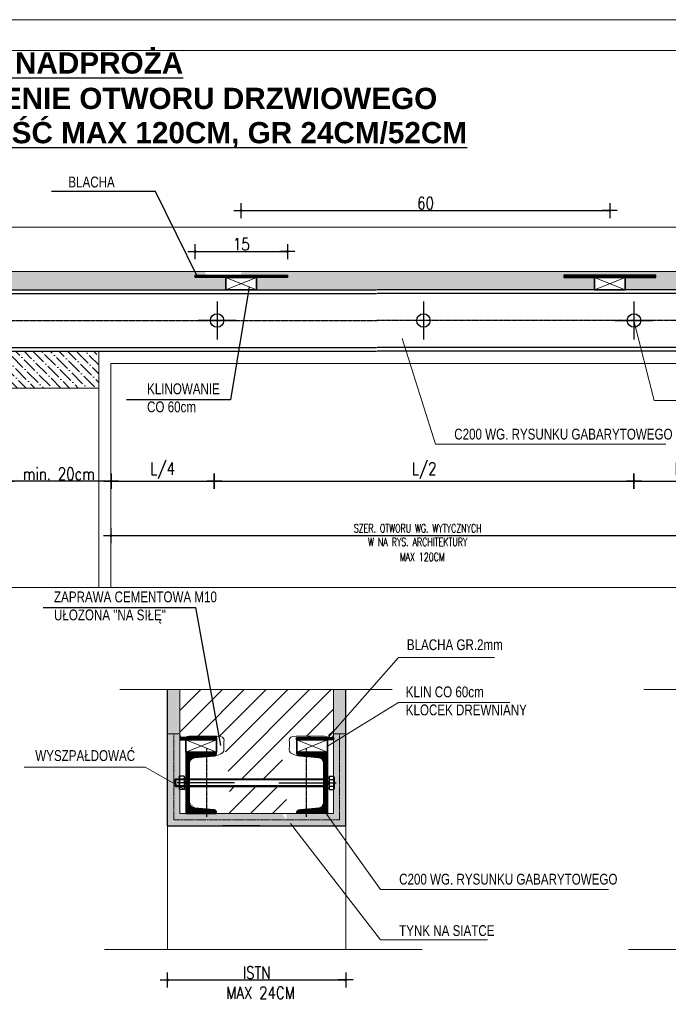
# Model space of a CAD drawing. Header units: millimetres. Extents: x -35363 to 17197, y 5744 to 29461.
# Tile 25 of 29: x 15494 to 16550, y 7110 to 8714. Entities that reach past the tile are written whole.
import ezdxf

# ---------------------------------------------------------------- set-up
doc = ezdxf.new("R2010")
doc.units = ezdxf.units.MM
for name, pattern in [('ACAD_ISO04W100', [30, 24, -3, 0, -3]), ('Dashed', [1250, 750, -500]), ('DASHED2', [0.375, 0.25, -0.125]), ('HIDDEN', [0.375, 0.25, -0.125])]:
    doc.linetypes.add(name, pattern=pattern)
for name, color, linetype, lineweight in [('000 - istniejące cienka', 2, 'Continuous', 0), ('0ramki', 7, 'Continuous', 9), ('2DH_SYM_w.c.', 230, 'Continuous', 25), ('A-DREWNO PRZEKRÓJ', 6, 'Continuous', 35), ('A-HATCH', 10, 'Continuous', 9), ('A-HATCH SZARY', 253, 'Continuous', 5), ('A-OPIS ARCH', 2, 'Continuous', 15), ('A-SC PROJ', 10, 'Continuous', 18), ('A-STAL', 4, 'Continuous', 25), ('A-WARSTWY', 4, 'Continuous', 13), ('A-WIDOK', 90, 'Continuous', 9), ('Level 16', 6, 'Continuous', 30), ('Tabele', 7, 'Continuous', 13), ('WB-WYPOSAZENIE', 80, 'Continuous', 25)]:
    doc.layers.add(name, color=color, linetype=linetype, lineweight=lineweight)
doc.layers.add('A-WYMIAR', color=2, linetype='Continuous')
doc.styles.add('Arial_01', font='txt')
doc.styles.add('SIM25', font='SIMPLEX.SHX', dxfattribs={"width": 0.8, "height": 20})
doc.styles.add('SIMPLEX', font='txt', dxfattribs={"width": 0.8})
doc.dimstyles.new('1-100wz', dxfattribs={"dimtxt": 12, "dimasz": 1.2, "dimexe": 1, "dimexo": 5, "dimgap": 2, "dimtad": 1, "dimdec": 0, "dimrnd": 1, "dimzin": 1, "dimdsep": 46, "dimtxsty": 'SIM25', "dimblk1": 'ARR1', "dimblk2": 'ARR1', "dimsah": 1, "dimcen": 0.58, "dimse1": 1, "dimse2": 1, "dimclrd": 256, "dimclrt": 2, "dimadec": 0, "dimazin": 0, "dimtfac": 1, "dimtdec": 0, "dimtmove": 1, "dimatfit": 3, "dimldrblk": 'ARR1', "dimfxl": 0, "dimtolj": 1, "dimtzin": 0, "dimlwd": -1, "dimarcsym": 0})
pattern_1 = [(45, (109671.4321, -460659.3011), (-0.44194173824, 0.44194173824), []), (135, (109671.4321, -460659.3011), (-0.44194173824, -0.44194173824), [])]

# ---------------------------------------------------------------- blocks, each defined once
blk = doc.blocks.new('ARR1')
at = {"color": 0, "linetype": 'ByBlock'}
for p, q in [((10.2, 0), (-10.2, 0)), ((0, 10.2), (0, -10.2))]:
    blk.add_line(p, q, dxfattribs=at)
at = {"color": 0, "linetype": 'ByBlock', "const_width": 1.88}
blk.add_lwpolyline([(-0.9, 0, 1), (0.9, 0, 1)], format="xyb", close=True, dxfattribs=at)
blk = doc.blocks.new('*D159')
at = {"layer": 'A-WYMIAR'}
blk.add_line((15781.2, 8335.9), (15928.8, 8335.9), dxfattribs=at)
at = {"layer": 'Defpoints', "color": 0}
for p in [(15930, 8335.9), (15780, 8297.6), (15930, 8297.6)]:
    blk.add_point(p, dxfattribs=at)
at = {"layer": 'A-WYMIAR', "linetype": 'ByBlock', "xscale": 1.2, "yscale": 1.2, "zscale": 1.2, "rotation": 180}
blk.add_blockref('ARR1', (15780, 8335.9), dxfattribs=at)
at = {"layer": 'A-WYMIAR', "linetype": 'ByBlock', "xscale": 1.2, "yscale": 1.2, "zscale": 1.2}
blk.add_blockref('ARR1', (15930, 8335.9), dxfattribs=at)
at = {"layer": 'A-WYMIAR', "color": 2, "insert": (15855, 8347.9), "char_height": 20, "attachment_point": 5, "style": 'SIM25'}
blk.add_mtext('\\A1;15', dxfattribs=at)
blk = doc.blocks.new('*D160')
at = {"layer": 'A-WYMIAR'}
blk.add_line((15856.2, 8402.7), (16453.8, 8402.7), dxfattribs=at)
at = {"layer": 'Defpoints', "color": 0}
for p in [(16455, 8402.7), (15855, 8283.6), (16455, 8283.6)]:
    blk.add_point(p, dxfattribs=at)
at = {"layer": 'A-WYMIAR', "linetype": 'ByBlock', "xscale": 1.2, "yscale": 1.2, "zscale": 1.2, "rotation": 180}
blk.add_blockref('ARR1', (15855, 8402.7), dxfattribs=at)
at = {"layer": 'A-WYMIAR', "linetype": 'ByBlock', "xscale": 1.2, "yscale": 1.2, "zscale": 1.2}
blk.add_blockref('ARR1', (16455, 8402.7), dxfattribs=at)
at = {"layer": 'A-WYMIAR', "color": 2, "insert": (16155, 8414.7), "char_height": 20, "attachment_point": 5, "style": 'SIM25'}
blk.add_mtext('\\A1;60', dxfattribs=at)
blk = doc.blocks.new('*D161')
at = {"layer": 'A-WYMIAR'}
blk.add_line((15644.1, 7873.3), (16665.9, 7873.3), dxfattribs=at)
at = {"layer": 'Defpoints', "color": 0}
for p in [(15642.9, 7890.5), (16667.1, 7890.5), (16667.1, 7873.3)]:
    blk.add_point(p, dxfattribs=at)
at = {"layer": 'A-WYMIAR', "linetype": 'ByBlock', "xscale": 1.2, "yscale": 1.2, "zscale": 1.2, "rotation": 180}
blk.add_blockref('ARR1', (15642.9, 7873.3), dxfattribs=at)
at = {"layer": 'A-WYMIAR', "linetype": 'ByBlock', "xscale": 1.2, "yscale": 1.2, "zscale": 1.2}
blk.add_blockref('ARR1', (16667.1, 7873.3), dxfattribs=at)
at = {"layer": 'A-WYMIAR', "color": 2, "insert": (16142.3, 7874), "char_height": 20, "attachment_point": 5, "style": 'SIM25'}
blk.add_mtext('\\A1;{\\H0.6667x;\\W0.7;SZER. OTWORU WG. WYTYCZNYCH\\PW NA RYS. ARCHITEKTURY}', dxfattribs=at)
blk = doc.blocks.new('*D162')
at = {"layer": 'A-WYMIAR'}
blk.add_line((15644.1, 7961.9), (15809.8, 7961.9), dxfattribs=at)
at = {"layer": 'Defpoints', "color": 0}
for p in [(15642.9, 7999.5), (15811, 7961.9), (15811, 7913)]:
    blk.add_point(p, dxfattribs=at)
at = {"layer": 'A-WYMIAR', "linetype": 'ByBlock', "xscale": 1.2, "yscale": 1.2, "zscale": 1.2, "rotation": 180}
blk.add_blockref('ARR1', (15642.9, 7961.9), dxfattribs=at)
at = {"layer": 'A-WYMIAR', "linetype": 'ByBlock', "xscale": 1.2, "yscale": 1.2, "zscale": 1.2}
blk.add_blockref('ARR1', (15811, 7961.9), dxfattribs=at)
at = {"layer": 'A-WYMIAR', "color": 2, "insert": (15727, 7979.1), "char_height": 20, "attachment_point": 5, "style": 'SIM25'}
blk.add_mtext('\\A1;L/4', dxfattribs=at)
blk = doc.blocks.new('*D163')
at = {"layer": 'A-WYMIAR'}
blk.add_line((15812.2, 7961.9), (16493.2, 7961.9), dxfattribs=at)
at = {"layer": 'Defpoints', "color": 0}
for p in [(16494.4, 8175.6), (15811, 7999.5), (16494.4, 7961.9)]:
    blk.add_point(p, dxfattribs=at)
at = {"layer": 'A-WYMIAR', "linetype": 'ByBlock', "xscale": 1.2, "yscale": 1.2, "zscale": 1.2, "rotation": 180}
blk.add_blockref('ARR1', (15811, 7961.9), dxfattribs=at)
at = {"layer": 'A-WYMIAR', "linetype": 'ByBlock', "xscale": 1.2, "yscale": 1.2, "zscale": 1.2}
blk.add_blockref('ARR1', (16494.4, 7961.9), dxfattribs=at)
at = {"layer": 'A-WYMIAR', "color": 2, "insert": (16152.7, 7979.1), "char_height": 20, "attachment_point": 5, "style": 'SIM25'}
blk.add_mtext('\\A1;L/2', dxfattribs=at)
blk = doc.blocks.new('*D164')
at = {"layer": 'A-WYMIAR'}
blk.add_line((16495.6, 7961.9), (16665.9, 7961.9), dxfattribs=at)
at = {"layer": 'Defpoints', "color": 0}
for p in [(16494.4, 8044.5), (16667.1, 7961.9), (16667.1, 7950.7)]:
    blk.add_point(p, dxfattribs=at)
at = {"layer": 'A-WYMIAR', "linetype": 'ByBlock', "xscale": 1.2, "yscale": 1.2, "zscale": 1.2, "rotation": 180}
blk.add_blockref('ARR1', (16494.4, 7961.9), dxfattribs=at)
at = {"layer": 'A-WYMIAR', "linetype": 'ByBlock', "xscale": 1.2, "yscale": 1.2, "zscale": 1.2}
blk.add_blockref('ARR1', (16667.1, 7961.9), dxfattribs=at)
at = {"layer": 'A-WYMIAR', "color": 2, "insert": (16580.8, 7979.1), "char_height": 20, "attachment_point": 5, "style": 'SIM25'}
blk.add_mtext('\\A1;L/4', dxfattribs=at)
blk = doc.blocks.new('*D166')
at = {"layer": 'A-WYMIAR'}
blk.add_line((15641.7, 7961.9), (15474.1, 7961.9), dxfattribs=at)
at = {"layer": 'Defpoints', "color": 0}
for p in [(15472.9, 8010), (15642.9, 7999.5), (15472.9, 7961.9)]:
    blk.add_point(p, dxfattribs=at)
at = {"layer": 'A-WYMIAR', "linetype": 'ByBlock', "xscale": 1.2, "yscale": 1.2, "zscale": 1.2, "rotation": 180}
blk.add_blockref('ARR1', (15472.9, 7961.9), dxfattribs=at)
at = {"layer": 'A-WYMIAR', "linetype": 'ByBlock', "xscale": 1.2, "yscale": 1.2, "zscale": 1.2}
blk.add_blockref('ARR1', (15642.9, 7961.9), dxfattribs=at)
at = {"layer": 'A-WYMIAR', "color": 2, "insert": (15557.9, 7973.9), "char_height": 20, "attachment_point": 5, "style": 'SIM25'}
blk.add_mtext('\\A1;min. 20cm', dxfattribs=at)
blk = doc.blocks.new('sruba M12')
at = {"layer": 'WB-WYPOSAZENIE'}
for p, q in [((-10.5, 9.5), (-9.7, 11)), ((-10.5, 9.5), (-10.5, -9.5)), ((-2.5, 11), (-9.7, 11)), ((-2.5, 5.5), (-9.7, 5.5)), ((-2.5, 11), (-2.5, -11)), ((0, 8.1), (-2.5, 8.1)), ((-2.5, 0), (0, 2.5)), ((-2.5, -2.5), (0, 0)), ((0, 8.1), (0, -8.1)), ((-10.5, -9.5), (-9.7, -11)), ((-2.5, -5.5), (-9.7, -5.5)), ((-2.5, -11), (-9.7, -11)), ((0, -8.1), (-2.5, -8.1))]:
    blk.add_line(p, q, dxfattribs=at)
for centre, radius, start, end in [((-5.6, 8.2), 4.89, 145.9916, 214.0084), ((7.8, 0), 18.3, 162.613, 197.387), ((-5.6, -8.2), 4.89, 145.9916, 214.0084)]:
    blk.add_arc(centre, radius, start, end, dxfattribs=at)
blk = doc.blocks.new('*D170')
at = {"layer": 'A-WYMIAR'}
blk.add_line((15736.2, 7149.5), (16023.8, 7149.5), dxfattribs=at)
at = {"layer": 'Defpoints', "color": 0}
for p in [(15735, 7240.7), (16025, 7240.7), (16025, 7149.5)]:
    blk.add_point(p, dxfattribs=at)
at = {"layer": 'A-WYMIAR', "linetype": 'ByBlock', "xscale": 1.2, "yscale": 1.2, "zscale": 1.2, "rotation": 180}
blk.add_blockref('ARR1', (15735, 7149.5), dxfattribs=at)
at = {"layer": 'A-WYMIAR', "linetype": 'ByBlock', "xscale": 1.2, "yscale": 1.2, "zscale": 1.2}
blk.add_blockref('ARR1', (16025, 7149.5), dxfattribs=at)
at = {"layer": 'A-WYMIAR', "color": 2, "insert": (15880, 7161.5), "char_height": 20, "attachment_point": 5, "style": 'SIM25'}
blk.add_mtext('\\A1;ISTN', dxfattribs=at)

msp = doc.modelspace()

# ---------------------------------------------------------------- hatches: boundary and pattern name
at = {"layer": 'A-HATCH'}
h = msp.add_hatch(dxfattribs=at)
h.set_pattern_fill('ANSI36', color=256, scale=50, angle=90, style=0)
h.set_pattern_definition([(135, (113003.018, -459906.2467), (-12.1533978, 3.31456304), [15.625, -3.125, 0, -3.125])])
h.paths.add_polyline_path([(15472.85, 8273.59), (15829.99, 8273.59), (15829.99, 8293.59), (15779.99, 8293.59), (15779.99, 8297.59), (15798.05, 8297.59), (15795.11, 8303.59), (15422.85, 8303.59), (15422.85, 8173.59), (15472.85, 8173.59)])
h.paths.add_polyline_path([(16429.99, 8293.59), (16379.99, 8293.59), (16379.99, 8297.59), (16454.99, 8297.59), (16454.99, 8303.59), (16075.81, 8303.59), (15854.99, 8303.59), (15854.99, 8297.59), (15929.99, 8297.59), (15929.99, 8293.59), (15879.99, 8293.59), (15879.99, 8273.59), (16075.81, 8273.59), (16429.99, 8273.59)])
h.paths.add_polyline_path([(16887.12, 8303.59), (16454.99, 8303.59), (16454.99, 8297.59), (16529.99, 8297.59), (16529.99, 8293.59), (16479.99, 8293.59), (16479.99, 8273.59), (16837.12, 8273.59), (16837.12, 8173.59), (16887.12, 8173.59)])
h = msp.add_hatch(dxfattribs=at)
h.set_pattern_fill('ANSI36', color=256, scale=80, style=0)
h.set_pattern_definition([(135, (-78922.233, -459906.247), (-5.30330086, 19.44543648), [25, -5, 0, -5])])
h.paths.add_polyline_path([(15472.85, 8173.59), (15622.85, 8173.59), (15622.85, 8113.59), (15472.85, 8113.59)])
h = msp.add_hatch(dxfattribs=at)
h.set_pattern_fill('AR-CONC', color=256, scale=2, style=0)
h.set_pattern_definition([(50, (109869.588, -460659.301), (14.34520365, -1.2550427), [1.5, -16.5]), (355, (109869.588, -460659.301), (-2.77502667, 15.04384267), [1.2, -13.2]), (100.4514, (109870.783, -460659.406), (11.57018763, 13.78879084), [1.2748038, -14.02284224]), (46.1842, (109869.588, -460655.301), (21.344821, -3.3103803), [2.25, -24.75]), (96.6356, (109871.367, -460655.577), (18.6932541, 19.4823574), [1.9122058, -21.03426]), (351.1842, (109869.588, -460655.301), (18.6932389, 19.482372), [1.8, -19.8]), (21, (109871.588, -460656.301), (11.93814104, -8.0523778), [1.5, -16.5]), (326, (109871.588, -460656.301), (4.86630664, 14.5030009), [1.2, -13.2]), (71.4514, (109872.583, -460656.972), (16.80445257, 6.45060993), [1.2748038, -14.02284224]), (37.5, (109869.588, -460659.301), (0.243197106, 6.657877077), [0, -13.04, 0, -13.4, 0, -13.25]), (7.5, (109869.588, -460659.301), (5.26139075, 7.88823424), [0, -7.64, 0, -12.74, 0, -5.05]), (327.5, (109865.128, -460659.301), (10.676448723, -0.451097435), [0, -5, 0, -15.6, 0, -20.7]), (317.5, (109863.128, -460659.301), (11.66372339, 2.00209965), [0, -6.5, 0, -10.36, 0, -14.7])])
h.paths.add_polyline_path([(15755.04, 7622.35), (15735.04, 7622.35), (15735.04, 7550.54), (15755.04, 7550.54)])
edge = h.paths.add_edge_path()
edge.add_line((15745.04, 7550.54), (15735.04, 7550.54))
edge.add_line((15735.04, 7550.54), (15735.04, 7400.54))
edge.add_line((15735.04, 7400.54), (15819.98, 7400.54))
edge.add_spline(control_points=[(15819.98, 7400.54), (15820.96, 7403.92), (15821.94, 7407.3), (15823.27, 7410.54)], knot_values=[212.2437088, 212.2437088, 212.2437088, 212.2437088, 222.7444668, 222.7444668, 222.7444668, 222.7444668], degree=3, periodic=0)
edge.add_line((15823.27, 7410.54), (15745.04, 7410.54))
edge.add_line((15745.04, 7410.54), (15745.04, 7550.54))
edge = h.paths.add_edge_path()
edge.add_line((15755.04, 7550.54), (15745.04, 7550.54))
edge.add_line((15745.04, 7550.54), (15745.04, 7410.54))
edge.add_line((15745.04, 7410.54), (15823.27, 7410.54))
edge.add_spline(control_points=[(15823.27, 7410.54), (15824.72, 7414.11), (15826.58, 7417.5), (15829.31, 7420.54)], knot_values=[200.6749509, 200.6749509, 200.6749509, 200.6749509, 212.2437088, 212.2437088, 212.2437088, 212.2437088], degree=3, periodic=0)
edge.add_line((15829.31, 7420.54), (15755.04, 7420.54))
edge.add_line((15755.04, 7420.54), (15755.04, 7550.54))
edge = h.paths.add_edge_path()
edge.add_line((15928.28, 7410.36), (15928.16, 7410.54))
edge.add_line((15928.16, 7410.54), (15823.27, 7410.54))
edge.add_spline(control_points=[(15823.27, 7410.54), (15821.94, 7407.3), (15820.96, 7403.92), (15819.98, 7400.54)], knot_values=[212.2437088, 212.2437088, 212.2437088, 212.2437088, 222.7444668, 222.7444668, 222.7444668, 222.7444668], degree=3, periodic=0)
edge.add_line((15819.98, 7400.54), (15928.59, 7400.54))
edge.add_spline(control_points=[(15928.59, 7400.54), (15928.45, 7403.8), (15928.32, 7407.07), (15928.28, 7410.36)], knot_values=[221.9817075, 221.9817075, 221.9817075, 221.9817075, 231.8580834, 231.8580834, 231.8580834, 231.8580834], degree=3, periodic=0)
edge = h.paths.add_edge_path()
edge.add_line((15921.74, 7420.54), (15829.31, 7420.54))
edge.add_spline(control_points=[(15829.31, 7420.54), (15826.58, 7417.5), (15824.72, 7414.11), (15823.27, 7410.54)], knot_values=[200.6749509, 200.6749509, 200.6749509, 200.6749509, 212.2437088, 212.2437088, 212.2437088, 212.2437088], degree=3, periodic=0)
edge.add_line((15823.27, 7410.54), (15928.16, 7410.54))
edge.add_line((15928.16, 7410.54), (15921.74, 7420.54))
edge = h.paths.add_edge_path(flags=17)
edge.add_spline(control_points=[(15928.28, 7410.36), (15928.32, 7407.07), (15928.45, 7403.8), (15928.59, 7400.54)], knot_values=[221.9817075, 221.9817075, 221.9817075, 221.9817075, 231.8580834, 231.8580834, 231.8580834, 231.8580834], degree=3, periodic=0)
edge.add_line((15928.59, 7400.54), (15934.58, 7400.54))
edge.add_line((15934.58, 7400.54), (15928.28, 7410.36))
edge = h.paths.add_edge_path()
edge.add_line((15996.54, 7410.54), (15928.28, 7410.54))
edge.add_spline(control_points=[(15928.28, 7410.54), (15928.28, 7410.48), (15928.28, 7410.42), (15928.28, 7410.36)], knot_values=[221.7991304, 221.7991304, 221.7991304, 221.7991304, 221.9817075, 221.9817075, 221.9817075, 221.9817075], degree=3, periodic=0)
edge.add_line((15928.28, 7410.36), (15934.58, 7400.54))
edge.add_line((15934.58, 7400.54), (16000.66, 7400.54))
edge.add_line((16000.66, 7400.54), (15996.54, 7410.54))
edge = h.paths.add_edge_path()
edge.add_line((15992.43, 7420.54), (15945.54, 7420.54))
edge.add_line((15945.54, 7420.54), (15928.59, 7420.54))
edge.add_spline(control_points=[(15928.59, 7420.54), (15928.31, 7417.17), (15928.24, 7413.84), (15928.28, 7410.54)], knot_values=[211.8580834, 211.8580834, 211.8580834, 211.8580834, 221.7991304, 221.7991304, 221.7991304, 221.7991304], degree=3, periodic=0)
edge.add_line((15928.28, 7410.54), (15996.54, 7410.54))
edge.add_line((15996.54, 7410.54), (15992.43, 7420.54))
h.paths.add_polyline_path([(16025.04, 7550.54), (16015.04, 7550.54), (16015.04, 7410.54), (15996.54, 7410.54), (16000.66, 7400.54), (16025.04, 7400.54)])
h.paths.add_polyline_path([(16015.04, 7550.54), (16005.04, 7550.54), (16005.04, 7420.54), (15992.43, 7420.54), (15996.54, 7410.54), (16015.04, 7410.54)])
h.paths.add_polyline_path([(16025.04, 7622.35), (16005.04, 7622.35), (16005.04, 7550.54), (16025.04, 7550.54)])
h = msp.add_hatch(dxfattribs=at)
h.set_pattern_fill('ANSI31', color=256, scale=200, style=0)
h.set_pattern_definition([(45, (109869.588, -460659.3), (-17.6776695, 17.6776695), [])])
edge = h.paths.add_edge_path()
edge.add_line((15893.5, 7464.54), (15834.6, 7464.54))
edge.add_spline(control_points=[(15834.6, 7464.54), (15835.02, 7462.16), (15835.82, 7457.95), (15835.74, 7450.34), (15834.64, 7443.3), (15837.36, 7437.18), (15839.11, 7428.69), (15832.68, 7424.3), (15829.31, 7420.54)], knot_values=[153.4504799, 153.4504799, 153.4504799, 153.4504799, 160.6661504, 166.2623071, 176.3333485, 181.051828, 186.328065, 200.6749509, 200.6749509, 200.6749509, 200.6749509], degree=3, periodic=0)
edge.add_line((15829.31, 7420.54), (15921.74, 7420.54))
edge.add_line((15921.74, 7420.54), (15893.5, 7464.54))
edge = h.paths.add_edge_path()
edge.add_spline(control_points=[(15928.59, 7420.54), (15928.73, 7422.28), (15929.14, 7425.93), (15926.25, 7430.81), (15926.1, 7436.22), (15927.17, 7440.86), (15929.56, 7444.89), (15928.49, 7450.08), (15930.61, 7457.1), (15926.29, 7461.53), (15925.6, 7464.54)], knot_values=[166.3143506, 166.3143506, 166.3143506, 166.3143506, 171.4687124, 177.0138946, 182.6224196, 187.2361462, 191.253897, 196.102917, 202.4559928, 211.8580834, 211.8580834, 211.8580834, 211.8580834], degree=3, periodic=0)
edge.add_line((15925.6, 7464.54), (15893.5, 7464.54))
edge.add_line((15893.5, 7464.54), (15921.74, 7420.54))
edge.add_line((15921.74, 7420.54), (15928.59, 7420.54))
edge = h.paths.add_edge_path()
edge.add_spline(control_points=[(15925.6, 7476.54), (15925.65, 7480.23), (15926.67, 7486.85), (15923.22, 7494.7), (15924.21, 7502.04), (15921.69, 7508.55), (15920.63, 7514.82), (15920.77, 7519.7), (15921.33, 7523.48), (15924.92, 7526.93), (15920.41, 7530.65), (15921.48, 7535.41), (15922.09, 7539.26), (15924.03, 7543.43), (15927.56, 7547.02), (15935.05, 7553.1), (15943.54, 7543.2), (15955.09, 7547.33), (15963.96, 7547.33), (15971.72, 7546.11), (15975.43, 7544.91), (15977.59, 7544.54)], knot_values=[28.1546994, 28.1546994, 28.1546994, 28.1546994, 39.2307169, 47.6476432, 52.8696646, 60.9228437, 68.097955, 71.8955398, 75.4638063, 79.6874556, 83.521418, 89.2616543, 93.000975, 95.4044343, 102.8099441, 108.5056989, 121.0598969, 130.7827452, 142.762284, 147.6813793, 154.3143506, 154.3143506, 154.3143506, 154.3143506], degree=3, periodic=0)
edge.add_line((15977.59, 7544.54), (15986.29, 7544.54))
edge.add_spline(control_points=[(15986.29, 7544.54), (15991.63, 7545.32), (15998.07, 7547.71), (16004.03, 7550.13), (16005.04, 7550.54)], knot_values=[0, 0, 0, 0, 16.0731909, 19.3676918, 19.3676918, 19.3676918, 19.3676918], degree=3, periodic=0)
edge.add_line((16005.04, 7550.54), (16005.04, 7622.35))
edge.add_line((16005.04, 7622.35), (15755.04, 7622.35))
edge.add_line((15755.04, 7622.35), (15755.04, 7550.54))
edge.add_spline(control_points=[(15755.04, 7550.54), (15758.27, 7548.93), (15770.01, 7543.09), (15786.94, 7546.4), (15801.98, 7549.46), (15809.56, 7546.61), (15815.73, 7547.08), (15821.33, 7547.28), (15826.68, 7543.11), (15825.45, 7536.34), (15826.82, 7530.86), (15826.86, 7526.36), (15830.47, 7522.46), (15827.9, 7516.69), (15832.56, 7514.76), (15831.02, 7512.41), (15831.58, 7510.55), (15831.21, 7508.69), (15831.04, 7506.52), (15831.86, 7504.23), (15834.34, 7502.04), (15831.69, 7497.95), (15833.85, 7493.52), (15833.15, 7487.84), (15833.92, 7482.32), (15833.81, 7478.24), (15833.76, 7476.54)], knot_values=[0, 0, 0, 0, 10.6712373, 38.7949461, 48.6907751, 55.9371917, 62.2818031, 67.1476456, 72.4520721, 79.950492, 85.5948351, 89.7652156, 92.7729863, 100.6860707, 102.4841287, 104.8019204, 106.9352898, 108.2523706, 110.4051493, 113.4130541, 115.2686062, 119.4389868, 124.7141015, 129.1901199, 136.2881574, 141.3925895, 141.3925895, 141.3925895, 141.3925895], degree=3, periodic=0)
edge.add_line((15833.76, 7476.54), (15925.6, 7476.54))
at = {"layer": 'A-HATCH SZARY'}
h = msp.add_hatch(dxfattribs=at)
h.set_pattern_fill('ANSI37', color=256, scale=5, style=0)
h.set_pattern_definition([(45, (111008.71645, -459906.24667), (-0.44194173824, 0.44194173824), []), (135, (111008.71645, -459906.24667), (-0.44194173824, -0.44194173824), [])])
h.paths.add_polyline_path([(15929.99, 8293.59), (15779.99, 8293.59), (15779.99, 8297.59), (15929.99, 8297.59)])
h = msp.add_hatch(dxfattribs=at)
h.set_pattern_fill('ANSI37', color=256, scale=5, style=0)
h.set_pattern_definition([(45, (111232.2056, -459906.24667), (-0.44194173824, 0.44194173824), []), (135, (111232.2056, -459906.24667), (-0.44194173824, -0.44194173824), [])])
h.paths.add_polyline_path([(16379.99, 8293.59), (16529.99, 8293.59), (16529.99, 8297.59), (16379.99, 8297.59)])
h = msp.add_hatch(dxfattribs=at)
h.set_pattern_fill('ANSI37', color=256, scale=5, style=0)
h.set_pattern_definition(pattern_1)
h.paths.add_polyline_path([(15755.04, 7540.54), (15815.04, 7540.54), (15815.04, 7544.54), (15755.04, 7544.54)])
h = msp.add_hatch(dxfattribs=at)
h.set_pattern_fill('ANSI37', color=256, scale=5, style=0)
h.set_pattern_definition(pattern_1)
h.paths.add_polyline_path([(16005.04, 7540.54), (15945.04, 7540.54), (15945.04, 7544.54), (16005.04, 7544.54)])
h = msp.add_hatch(dxfattribs=at)
h.set_pattern_fill('ANSI37', color=256, scale=5, style=0)
h.set_pattern_definition([(135, (-78092.34914, -460659.3011), (0.44194173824, 0.44194173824), []), (45, (-78092.34914, -460659.3011), (0.44194173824, -0.44194173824), [])])
edge = h.paths.add_edge_path()
edge.add_line((15764.54, 7420.54), (15814.54, 7420.54))
edge.add_line((15814.54, 7420.54), (15814.54, 7422.68))
edge.add_arc((15810.54, 7422.68), 4, 0, 85.41026)
edge.add_line((15810.86, 7426.67), (15779.28, 7429.52))
edge.add_arc((15780.04, 7438.99), 9.5, 180, 265.42608, ccw=False)
edge.add_line((15770.54, 7438.99), (15770.54, 7502.09))
edge.add_arc((15780.04, 7502.09), 9.5, 94.57392, 180, ccw=False)
edge.add_line((15779.28, 7511.56), (15810.86, 7514.4))
edge.add_arc((15810.54, 7518.39), 4, 274.57392, 0.01581)
edge.add_line((15814.54, 7518.39), (15814.54, 7520.54))
edge.add_line((15814.54, 7520.54), (15764.54, 7520.54))
edge.add_line((15764.54, 7520.54), (15764.54, 7420.54))
h = msp.add_hatch(dxfattribs=at)
h.set_pattern_fill('ANSI37', color=256, scale=5, style=0)
h.set_pattern_definition([(135, (-77730.34914, -460659.3011), (0.44194173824, 0.44194173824), []), (45, (-77730.34914, -460659.3011), (0.44194173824, -0.44194173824), [])])
edge = h.paths.add_edge_path()
edge.add_line((15995.54, 7420.54), (15945.54, 7420.54))
edge.add_line((15945.54, 7420.54), (15945.54, 7422.68))
edge.add_arc((15949.54, 7422.68), 4, 94.58974, 180, ccw=False)
edge.add_line((15949.22, 7426.67), (15980.8, 7429.52))
edge.add_arc((15980.04, 7438.99), 9.5, 274.57392, 0)
edge.add_line((15989.54, 7438.99), (15989.54, 7502.09))
edge.add_arc((15980.04, 7502.09), 9.5, 0, 85.42608)
edge.add_line((15980.8, 7511.56), (15949.22, 7514.4))
edge.add_arc((15949.54, 7518.39), 4, 179.98419, 265.42608, ccw=False)
edge.add_line((15945.54, 7518.39), (15945.54, 7520.54))
edge.add_line((15945.54, 7520.54), (15995.54, 7520.54))
edge.add_line((15995.54, 7520.54), (15995.54, 7420.54))

# ---------------------------------------------------------------- linework, layer by layer
at = {"layer": '000 - istniejące cienka', "linetype": 'Dashed', "ltscale": 30}
for p, q in [((16937.12, 8375.4), (15372.85, 8375.4)), ((15321.08, 7788.65), (17052.38, 7788.65))]:
    msp.add_line(p, q, dxfattribs=at)
at = {"layer": '0ramki', "ltscale": 0.005}
msp.add_lwpolyline([(17196.83, 8713.53), (15096.83, 8713.53), (15096.83, 5743.53), (17196.83, 5743.53), (17196.83, 8713.53)], dxfattribs=at)
msp.add_lwpolyline([(17146.83, 8663.53), (15220.14, 8663.53), (15220.14, 5793.53), (17146.83, 5793.53)], close=True, dxfattribs=at)
at = {"layer": '2DH_SYM_w.c.', "color": 6}
for p, q in [((15735.04, 7400.54), (15735.04, 7622.35)), ((16025.04, 7400.54), (16025.04, 7622.35)), ((15735.04, 7400.54), (16025.04, 7400.54))]:
    msp.add_line(p, q, dxfattribs=at)
at = {"layer": 'A-DREWNO PRZEKRÓJ'}
for points in [[(15879.99, 8293.59), (15879.99, 8273.59), (15829.99, 8273.59), (15829.99, 8293.59)], [(16429.99, 8293.59), (16429.99, 8273.59), (16479.99, 8273.59), (16479.99, 8293.59)], [(15764.54, 7540.54), (15764.54, 7520.54), (15814.54, 7520.54), (15814.54, 7540.54)], [(15995.54, 7540.54), (15995.54, 7520.54), (15945.54, 7520.54), (15945.54, 7540.54)]]:
    msp.add_lwpolyline(points, close=True, dxfattribs=at)
at = {"layer": 'A-OPIS ARCH', "color": 7}
for points in [[(16494.4, 8223.59), (16527.21, 8093.34), (16646.39, 8093.34)], [(16116.99, 8194.47), (16171.34, 8021.91), (16546.12, 8021.91)], [(15996.68, 7544.54), (16110.91, 7674.71), (16267.35, 7674.71)], [(15995.54, 7530.54), (16110.91, 7601.64), (16292.47, 7601.64)], [(15768.37, 7456.62), (15698.25, 7495.95), (15501.76, 7495.95)], [(15991.54, 7422.68), (16081.64, 7297.06), (16453.12, 7297.06)], [(15935.16, 7404.18), (16081.64, 7214.68), (16256, 7214.68)]]:
    msp.add_lwpolyline(points, dxfattribs=at)
at = {"layer": 'A-SC PROJ', "linetype": 'DASHED2', "ltscale": 5}
msp.add_lwpolyline([(16015.04, 7550.54), (16015.04, 7410.54), (15745.04, 7410.54), (15745.04, 7550.54)], dxfattribs=at)
at = {"layer": 'A-STAL', "linetype": 'ACAD_ISO04W100', "ltscale": 0.05}
for p, q in [((15815.58, 8254.54), (15815.58, 8192.64)), ((16151.61, 8254.54), (16151.61, 8192.64)), ((16494.4, 8254.54), (16494.4, 8192.64)), ((15846.53, 8223.59), (15784.63, 8223.59)), ((16463.45, 8223.59), (16525.35, 8223.59))]:
    msp.add_line(p, q, dxfattribs=at)
at = {"layer": 'A-STAL', "linetype": 'ACAD_ISO04W100', "ltscale": 0.1}
for p in [(15472.85, 8223.59), (16837.12, 8223.59)]:
    msp.add_line(p, (16075.81, 8223.59), dxfattribs=at)
at = {"layer": 'A-STAL'}
for p, q in [((15995.54, 7475.59), (15746.9, 7475.59)), ((15747.85, 7476.54), (15747.85, 7464.54)), ((15995.54, 7465.48), (15746.9, 7465.48)), ((15844.11, 7470.54), (15750.67, 7470.54)), ((15915.97, 7470.54), (16009.42, 7470.54))]:
    msp.add_line(p, q, dxfattribs=at)
at = {"layer": 'A-STAL', "linetype": 'ByBlock', "ltscale": 2}
msp.add_line((15885.04, 7400.54), (15825.04, 7400.54), dxfattribs=at)
at = {"layer": 'A-STAL'}
for points in [[(15929.99, 8293.59), (15779.99, 8293.59), (15779.99, 8297.59), (15929.99, 8297.59)], [(16379.99, 8293.59), (16529.99, 8293.59), (16529.99, 8297.59), (16379.99, 8297.59)], [(15755.04, 7540.54), (15815.04, 7540.54), (15815.04, 7544.54), (15755.04, 7544.54)], [(16005.04, 7540.54), (15945.04, 7540.54), (15945.04, 7544.54), (16005.04, 7544.54)]]:
    msp.add_lwpolyline(points, close=True, dxfattribs=at)
at = {"layer": 'A-STAL', "linetype": 'ACAD_ISO04W100', "ltscale": 0.1}
for points in [[(15799.04, 7415.04), (15799.04, 7526.04)], [(15961.04, 7415.04), (15961.04, 7526.04)], [(15820.04, 7470.54), (15759.04, 7470.54)], [(15940.04, 7470.54), (16001.04, 7470.54)]]:
    msp.add_lwpolyline(points, dxfattribs=at)
at = {"layer": 'A-STAL'}
for points in [[(15764.54, 7420.54), (15814.54, 7420.54), (15814.54, 7422.68, 0.390941), (15810.86, 7426.67), (15779.28, 7429.52, -0.3910206), (15770.54, 7438.99), (15770.54, 7502.09, -0.3910206), (15779.28, 7511.56), (15810.86, 7514.4, 0.3911001), (15814.54, 7518.39), (15814.54, 7520.54), (15764.54, 7520.54)], [(15995.54, 7420.54), (15945.54, 7420.54), (15945.54, 7422.68, -0.390941), (15949.22, 7426.67), (15980.8, 7429.52, 0.3910206), (15989.54, 7438.99), (15989.54, 7502.09, 0.3910206), (15980.8, 7511.56), (15949.22, 7514.4, -0.3911001), (15945.54, 7518.39), (15945.54, 7520.54), (15995.54, 7520.54)]]:
    msp.add_lwpolyline(points, format="xyb", close=True, dxfattribs=at)
msp.add_lwpolyline([(15995.54, 7476.54), (15747.85, 7476.54), (15746.9, 7475.59), (15746.9, 7465.48), (15747.85, 7464.54), (15995.54, 7464.54)], dxfattribs=at)
at = {"layer": 'A-STAL', "ltscale": 2}
for centre in [(15815.58, 8223.59), (16151.61, 8223.59), (16494.4, 8223.59)]:
    msp.add_circle(centre, 10.95, dxfattribs=at)
at = {"layer": 'A-WARSTWY'}
for p, q in [((15422.85, 8303.59), (16075.81, 8303.59)), ((16887.12, 8303.59), (16075.81, 8303.59)), ((15622.85, 8173.59), (15622.85, 8113.59)), ((15472.85, 8113.59), (15622.85, 8113.59)), ((15657.17, 7622.35), (16100.57, 7622.35)), ((16510.59, 7622.35), (16953.99, 7622.35)), ((15755.04, 7550.54), (15735.04, 7550.54)), ((16005.04, 7550.54), (16025.04, 7550.54)), ((15632.33, 7199.31), (16149.61, 7199.31)), ((16485.74, 7199.31), (17003.03, 7199.31))]:
    msp.add_line(p, q, dxfattribs=at)
msp.add_lwpolyline([(16005.04, 7622.35), (16005.04, 7420.54), (15755.04, 7420.54), (15755.04, 7622.35)], dxfattribs=at)
for points in [[(15755.04, 7547.42), (15758.33, 7544.54), (15767.6, 7546.17), (15774.48, 7546.38), (15782.54, 7546.79), (15789.42, 7546.58), (15797.49, 7546.17), (15784.34, 7546.58), (15809.74, 7546.38), (15826.47, 7542.47), (15826.47, 7531.16), (15826.47, 7522.34), (15814.54, 7515.01), (15810.86, 7514.4)], [(16005.04, 7547.42), (16001.75, 7544.54), (15992.48, 7546.17), (15985.61, 7546.38), (15977.54, 7546.79), (15970.67, 7546.58), (15962.6, 7546.17), (15975.75, 7546.58), (15950.35, 7546.38), (15933.61, 7542.47), (15933.61, 7531.16), (15933.61, 7522.34), (15945.54, 7515.01), (15949.22, 7514.4)]]:
    msp.add_spline(points, degree=3, dxfattribs=at)
at = {"layer": 'A-WIDOK'}
for p, q in [((15879.99, 8273.59), (15829.99, 8293.59)), ((15879.99, 8293.59), (15829.99, 8273.59)), ((16429.99, 8273.59), (16479.99, 8293.59)), ((16429.99, 8293.59), (16479.99, 8273.59)), ((15622.85, 8153.59), (15622.85, 7788.65)), ((15642.85, 8153.59), (16075.81, 8153.59)), ((15642.85, 8153.59), (15642.85, 7788.65)), ((16667.12, 8153.59), (16075.81, 8153.59)), ((15764.54, 7520.54), (15814.54, 7540.54)), ((15764.54, 7540.54), (15814.54, 7520.54)), ((15995.54, 7520.54), (15945.54, 7540.54)), ((15995.54, 7540.54), (15945.54, 7520.54)), ((15735.04, 7400.54), (15735.04, 7199.31)), ((16025.04, 7400.54), (16025.04, 7199.31))]:
    msp.add_line(p, q, dxfattribs=at)
at = {"layer": 'A-WYMIAR'}
msp.add_line((15735.04, 7400.54), (15734.77, 7399.02), dxfattribs=at)
for points in [[(15783.58, 8294.92), (15715.58, 8433.71), (15546.18, 8433.71)], [(15867.88, 8278.43), (15837.49, 8094.55), (15668.09, 8094.55)], [(15532.41, 7756.04), (15780.73, 7756.04), (15821.43, 7531.14)]]:
    msp.add_lwpolyline(points, dxfattribs=at)
at = {"layer": 'Level 16', "linetype": 'HIDDEN'}
for p, q in [((15472.85, 8273.59), (16075.81, 8273.59)), ((15472.85, 8267.46), (16075.81, 8267.46)), ((16837.12, 8273.59), (16075.81, 8273.59)), ((16837.12, 8267.46), (16075.81, 8267.46)), ((15472.85, 8179.72), (16075.81, 8179.72)), ((16837.12, 8179.72), (16075.81, 8179.72)), ((15472.85, 8173.59), (16075.81, 8173.59)), ((16837.12, 8173.59), (16075.81, 8173.59))]:
    msp.add_line(p, q, dxfattribs=at)

# ---------------------------------------------------------------- block references
at = {"layer": 'A-STAL'}
msp.add_blockref('sruba M12', (15764.54, 7470.54), dxfattribs=at)
at = {"layer": 'A-STAL', "xscale": -1}
msp.add_blockref('sruba M12', (15995.54, 7470.54), dxfattribs=at)

# ---------------------------------------------------------------- texts
at = {"layer": 'A-OPIS ARCH', "char_height": 17.64, "attachment_point": 1, "style": 'SIMPLEX'}
for s, insert, width in [('BLACHA', (15573.45, 8457.94), 540.1101), ('KLINOWANIE \\PCO 60cm', (15701.62, 8121.16), 540.1101), ('C200 WG. RYSUNKU GABARYTOWEGO', (16201.74, 8047.34), 540.1101), ('ZAPRAWA CEMENTOWA M10\\PUŁOŻONA "NA SIŁĘ"', (15550.11, 7782.25), 540.1101), ('BLACHA GR.2mm', (16124.62, 7704.31), 540.1101), ('KLIN CO 60cm\\PKLOCEK DREWNIANY', (16122.86, 7627.55), 540.1101), ('WYSZPAŁDOWAĆ', (15519.63, 7523.78), 522.3013), ('C200 WG. RYSUNKU GABARYTOWEGO', (16112.04, 7322.48), 540.1101), ('TYNK NA SIATCE', (16112.04, 7238.73), 540.1101)]:
    msp.add_mtext(s, dxfattribs=dict(at, insert=insert, width=width))
at = {"layer": 'A-WYMIAR', "color": 6, "insert": (16149.68, 7838.52), "char_height": 20, "attachment_point": 5, "style": 'SIM25'}
msp.add_mtext('\\A1;{\\W0.7;\\H0.6667x;MAX 120CM}', dxfattribs=at)
at = {"layer": 'A-WYMIAR', "color": 6, "insert": (15886.41, 7128.53), "char_height": 20, "width": 540.1101, "attachment_point": 5, "style": 'SIM25'}
msp.add_mtext('MAX 24CM', dxfattribs=at)
at = {"layer": 'Tabele', "color": 1, "lineweight": -3, "char_height": 34.6123, "width": 1116.7921, "attachment_point": 1, "style": 'Arial_01'}
for s, insert in [('{\\L\\fArial|b1|i0|c238|p34;SCHEMAT NADPROŻA\\P\\lPODNIESIENIE OTWORU DRZWIOWEGO}', (15234.02, 8660.36)), ('{\\L\\fArial|b1|i0|c238|p34;ROZPIĘTOŚĆ MAX 120CM, GR 24CM/52CM}', (15234.02, 8546.87))]:
    msp.add_mtext(s, dxfattribs=dict(at, insert=insert))

# ---------------------------------------------------------------- dimensions: what is measured, and where the dimension line sits
at = {"layer": 'A-WYMIAR'}
for base, p1, p2, text, picture, middle in [((16454.99, 8402.71), (15854.99, 8283.59), (16454.99, 8283.59), '60', '*D160', (16154.99, 8414.71)), ((15929.99, 8335.9), (15779.99, 8297.59), (15929.99, 8297.59), '15', '*D159', (15854.99, 8347.9)), ((16494.4, 7961.87), (15811.05, 7999.52), (16494.4, 8175.64), 'L/2', '*D163', (16152.72, 7979.1)), ((16667.12, 7961.87), (16494.4, 8044.48), (16667.12, 7950.66), 'L/4', '*D164', (16580.76, 7979.1)), ((15811.05, 7961.87), (15642.85, 7999.52), (15811.05, 7912.96), 'L/4', '*D162', (15726.95, 7979.1)), ((16025.04, 7149.53), (15735.04, 7240.71), (16025.04, 7240.71), 'ISTN', '*D170', (15880.04, 7161.53))]:
    dim = msp.add_linear_dim(base=base, p1=p1, p2=p2, text=text, dimstyle='1-100wz', dxfattribs=at)
    dim.commit()
    dim.dimension.update_dxf_attribs({"geometry": picture, "text_midpoint": middle})
dim = msp.add_linear_dim(base=(15472.85, 7961.87), p1=(15642.85, 7999.52), p2=(15472.85, 8010.04), text='min. 20cm', dimstyle='1-100wz', override={"dimtxsty": 'SIM25'}, dxfattribs=at)
dim.commit()
dim.dimension.update_dxf_attribs({"geometry": '*D166', "text_midpoint": (15557.85, 7973.87)})
dim = msp.add_linear_dim(base=(16667.12, 7873.32), p1=(15642.85, 7890.47), p2=(16667.12, 7890.47), text='{\\H0.6667x;\\W0.7;SZER. OTWORU WG. WYTYCZNYCH\\PW NA RYS. ARCHITEKTURY}', dimstyle='1-100wz', dxfattribs=at)
dim.commit()
dim.dimension.update_dxf_attribs({"geometry": '*D161', "text_midpoint": (16142.29, 7853.08), "dimtype": 160})

doc.saveas('drawing.dxf')
